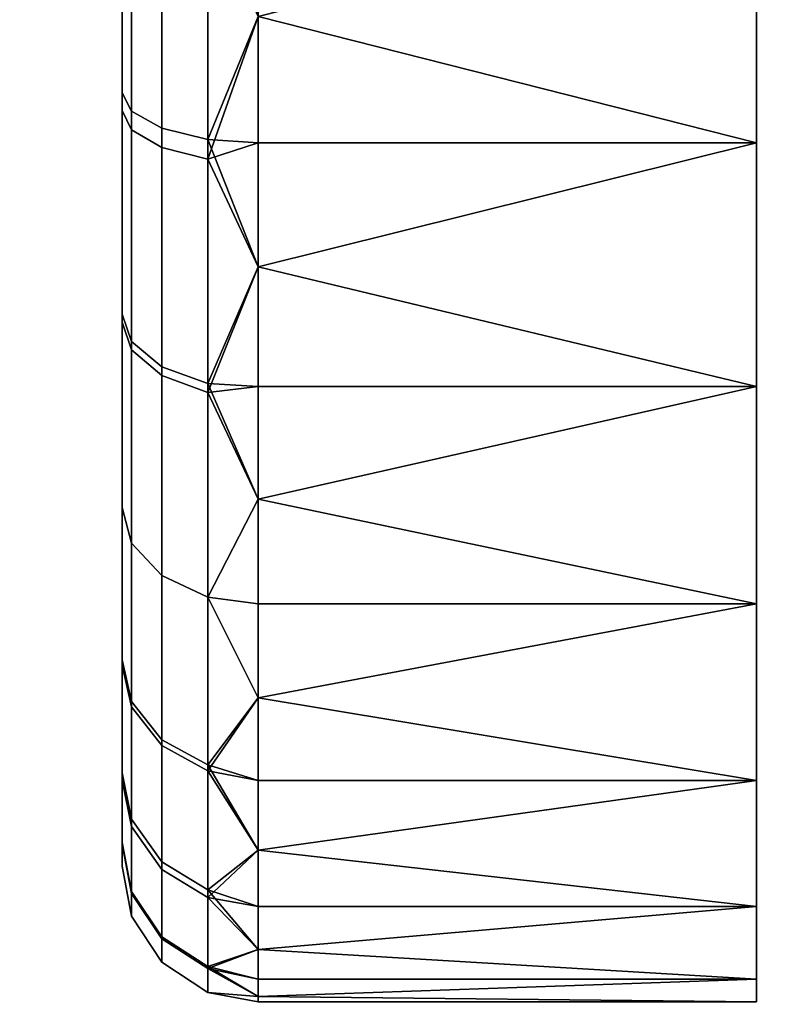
# Model space of a CAD drawing. Header units: millimetres. Extents: x -348 to 348, y -352 to 324.
# Tile 99 of 256: x -27 to -10, y -352 to -330. Entities that reach past the tile are written whole.
import ezdxf

# ---------------------------------------------------------------- set-up
doc = ezdxf.new("R2010")
doc.units = ezdxf.units.MM
doc.layers.add('RIM kolecka', color=250, linetype='Continuous')

msp = doc.modelspace()

# ---------------------------------------------------------------- meshes
at = {"layer": 'RIM kolecka'}
mesh = msp.add_polyface(dxfattribs=at)
corners = [(-25, -347.98, 24.733), (-25, -343.949, 15), (-25, -346.446, 19.667), (-25, -348.501, 30), (-25, -348.021, 35.059), (-25, -336.323, 7.433), (-25, -326.559, 3.478), (-25, -331.439, 4.895), (-25, -340.593, 10.907), (-25, -326.767, 56.48), (-25, -306.5, 7.551), (-25, -344.067, 44.823), (-25, -346.604, 39.939), (-25, -340.593, 49.092), (-25, -336.5, 52.449), (-25, -331.833, 54.946), (-25, -321.5, 57.001), (-25, -316.441, 56.521), (-25, -316.233, 3.519), (-25, -311.167, 5.054), (-25, -294.979, 24.941), (-25, -298.934, 15.177), (-25, -296.395, 20.061), (-25, -302.408, 10.907), (-25, -295.02, 35.267), (-25, -306.677, 52.567), (-25, -302.407, 49.093), (-25, -299.051, 45), (-25, -311.561, 55.104), (-25, -296.554, 40.333), (-298.359, -86.566, 57.001), (-298.359, -91.833, 56.48), (-298.359, -81.507, 56.521), (-298.359, -91.625, 3.478), (-298.359, -81.298, 3.519), (-298.359, -101.389, 7.433), (-298.359, -71.566, 7.551), (-298.359, -76.233, 5.054), (-298.359, -71.743, 52.567), (-298.359, -76.627, 55.104), (-298.359, -86.566, 3)]
mesh.append_faces([[corners[k] for k in face] for face in [(0, 1, 2, 2), (3, 4, 0, 0), (5, 1, 0, 0), (5, 6, 7, 7), (4, 5, 0, 0), (5, 8, 1, 1), (9, 10, 5, 5), (11, 4, 12, 12), (11, 13, 14, 14), (14, 4, 11, 11), (9, 14, 15, 15), (5, 4, 14, 14), (5, 14, 9, 9), (16, 17, 9, 9), (6, 5, 18, 18), (10, 18, 5, 5), (18, 10, 19, 19), (10, 9, 17, 17), (10, 20, 21, 21), (21, 20, 22, 22), (23, 10, 21, 21), (10, 24, 20, 20), (25, 26, 27, 27), (25, 17, 28, 28), (10, 17, 25, 25), (10, 25, 27, 27), (24, 27, 29, 29), (30, 31, 32, 32), (33, 34, 35, 35), (36, 35, 34, 34), (34, 37, 36, 36), (36, 32, 31, 31), (38, 39, 32, 32), (36, 38, 32, 32), (40, 34, 33, 33)]])
mesh = msp.add_polyface(dxfattribs=at)
corners = [(-9, -351.5, 28.334), (-9, -351.529, 30.473), (-9, -291.528, 28.713), (-9, -351.426, 32.606), (-9, -291.58, 32.196), (-9, -351.325, 26.202), (-9, -351.193, 34.728), (-9, -292.041, 35.673), (-9, -350.841, 36.822), (-9.928, -338.802, 61.392), (-10, -340, 63), (-9.298, -336.319, 63), (-9, -335.641, 60), (-9.404, -336.598, 60.605), (-9.721, -337.656, 61.082), (-10, -340, 63), (-9.657, -342.579, 63), (-9.298, -336.319, 63), (-22, -321.5, 60), (-22, -324.196, 59.879), (-11, -321.5, 60), (-11, -326.959, 59.499), (-22, -326.959, 59.499), (-22, -329.755, 58.842), (-11, -332.543, 57.894), (-22, -332.543, 57.894), (-22, -335.279, 56.649), (-11, -337.916, 55.11), (-22, -337.916, 55.11), (-11, -337.916, 4.89), (-22, -337.916, 4.89), (-22, -335.279, 3.351), (-11, -332.543, 2.106), (-22, -332.543, 2.106), (-22, -329.755, 1.158), (-11, -326.959, 0.501), (-22, -326.959, 0.501), (-22, -324.196, 0.121), (-11, -321.5), (-22, -321.5), (-23.104, -327.312, 59.216), (-23.104, -332.9, 57.523), (-23.104, -338.049, 54.768), (-22, -340.409, 53.291), (-23.104, -337.854, 5.102), (-23.104, -332.466, 2.302), (-23.104, -327.081, 0.738), (-23.104, -321.5, 0.211), (-23.104, -321.5, 59.79)]
mesh.append_faces([[corners[k] for k in face] for face in [(0, 1, 2, 2), (3, 4, 1, 1), (0, 2, 5, 5), (6, 7, 3, 3), (6, 8, 7, 7), (9, 10, 11, 11), (12, 13, 11, 11), (13, 14, 11, 11), (14, 9, 11, 11), (15, 16, 17, 17), (18, 19, 20, 20), (21, 20, 19, 19), (21, 19, 22, 22), (21, 22, 23, 24), (24, 25, 26, 27), (24, 23, 25, 25), (27, 26, 28, 28), (29, 30, 31, 32), (32, 33, 34, 35), (35, 36, 37, 38), (32, 31, 33, 33), (35, 34, 36, 36), (38, 37, 39, 39), (40, 22, 19, 19), (40, 23, 22, 22), (41, 26, 25, 25), (42, 28, 26, 26), (41, 25, 23, 23), (42, 43, 28, 28), (44, 31, 30, 30), (45, 34, 33, 33), (46, 36, 34, 34), (45, 33, 31, 31), (47, 39, 37, 37), (18, 48, 19, 19)]])
mesh = msp.add_polyface(dxfattribs=at)
corners = [(-9, -349.95, 40.959), (-9, -297.625, 48.166), (-9, -294.149, 42.327), (-9, -292.905, 39.073), (-9, -350.411, 38.9), (-9, -351.426, 32.606), (-9, -292.041, 35.673), (-9, -291.58, 32.196), (-9, -350.841, 36.822), (-9, -321.5, 60), (-9, -308.177, 56.879), (-9, -305.13, 55.14), (-9, -314.748, 59.23), (-9, -311.405, 58.251), (-9, -348.469, 47.082), (-9, -292.586, 22), (-9, -351.325, 26.202), (-9, -291.528, 28.713), (-22, -318.804, 0.121), (-11, -321.5), (-22, -321.5), (-22, -316.041, 0.501), (-11, -316.041, 0.501), (-22, -313.245, 1.158), (-11, -310.457, 2.106), (-22, -310.457, 2.106), (-22, -307.721, 3.351), (-11, -305.084, 4.89), (-22, -305.084, 4.89), (-22, -302.591, 6.709), (-11, -300.287, 8.787), (-11, -305.084, 55.11), (-22, -305.084, 55.11), (-22, -307.721, 56.649), (-11, -310.457, 57.894), (-22, -310.457, 57.894), (-22, -313.245, 58.842), (-11, -316.041, 59.499), (-11, -300.287, 51.213), (-22, -302.591, 53.291), (-22, -318.804, 59.879), (-22, -321.5, 60), (-11, -321.5, 60), (-22, -300.287, 8.787), (-22, -316.041, 59.499), (-22, -300.287, 51.213), (-23.104, -300.435, 8.935), (-22, -298.209, 11.091), (-23.104, -304.95, 5.232), (-23.104, -300.435, 51.065), (-23.104, -305.146, 54.898), (-23.104, -310.534, 57.698), (-23.104, -315.918, 59.261)]
mesh.append_faces([[corners[k] for k in face] for face in [(0, 1, 2, 2), (3, 4, 2, 2), (5, 6, 7, 7), (6, 8, 3, 3), (9, 10, 11, 11), (12, 13, 9, 9), (10, 9, 13, 13), (14, 9, 11, 11), (15, 16, 17, 17), (18, 19, 20, 20), (19, 18, 21, 22), (22, 21, 23, 24), (24, 25, 26, 27), (27, 28, 29, 29), (27, 26, 28, 28), (25, 24, 23, 23), (30, 27, 29, 29), (31, 32, 33, 34), (34, 35, 36, 37), (38, 39, 32, 31), (37, 40, 41, 42), (30, 29, 43, 43), (37, 44, 40, 40), (44, 37, 36, 36), (35, 34, 33, 33), (39, 38, 45, 45), (46, 43, 29, 29), (46, 47, 43, 43), (48, 28, 26, 26), (49, 39, 45, 45), (50, 32, 39, 39), (51, 35, 33, 33), (51, 36, 35, 35), (50, 33, 32, 32), (52, 40, 44, 44)]])
mesh = msp.add_polyface(dxfattribs=at)
corners = [(-25, -321.5, 57.001), (-24.789, -321.5, 58.105), (-24.789, -316.234, 57.606), (-25, -316.441, 56.521), (-24.121, -327.181, 58.561), (-23.104, -327.312, 59.216), (-23.104, -321.5, 59.79), (-24.121, -321.5, 59.122), (-24.789, -326.983, 57.563), (-25, -326.767, 56.48), (-24.121, -332.645, 56.906), (-23.104, -332.9, 57.523), (-24.789, -332.255, 55.966), (-25, -331.833, 54.946), (-24.121, -337.678, 54.213), (-23.104, -338.049, 54.768), (-24.789, -337.113, 53.367), (-25, -336.5, 52.449), (-24.789, -341.373, 49.873), (-24.121, -342.093, 50.593), (-25, -340.593, 49.092), (-24.121, -337.488, 5.66), (-23.104, -337.854, 5.102), (-23.104, -342.565, 8.935), (-24.121, -342.093, 9.407), (-24.789, -336.929, 6.51), (-24.789, -341.373, 10.127), (-25, -336.323, 7.433), (-25, -340.593, 10.907), (-24.121, -332.22, 2.923), (-23.104, -332.466, 2.302), (-24.789, -331.845, 3.869), (-25, -331.439, 4.895), (-24.121, -326.956, 1.395), (-23.104, -327.081, 0.738), (-24.789, -326.766, 2.394), (-25, -326.559, 3.478), (-24.121, -321.5, 0.879), (-23.104, -321.5, 0.211), (-24.789, -321.5, 1.896), (-25, -321.5, 3), (-22, -318.804, 0.121), (-22, -321.5), (-23.104, -315.688, 0.783), (-22, -321.5, 60), (-22, -318.804, 59.879), (-22, -324.196, 59.879), (-22, -329.755, 58.842), (-23.104, -342.565, 51.065), (-22, -340.409, 53.291), (-22, -335.279, 56.649), (-22, -335.279, 3.351), (-22, -324.196, 0.121), (-22, -326.959, 0.501), (-22, -329.755, 1.158), (-25, -316.233, 3.519)]
mesh.append_faces([[corners[k] for k in face] for face in [(0, 1, 2, 3), (4, 5, 6, 7), (8, 4, 7, 1), (9, 8, 1, 0), (10, 11, 5, 4), (12, 10, 4, 8), (13, 12, 8, 9), (14, 15, 11, 10), (16, 14, 10, 12), (17, 16, 12, 13), (18, 19, 14, 16), (20, 18, 16, 17), (21, 22, 23, 24), (25, 21, 24, 26), (27, 25, 26, 28), (29, 30, 22, 21), (31, 29, 21, 25), (32, 31, 25, 27), (33, 34, 30, 29), (35, 33, 29, 31), (36, 35, 31, 32), (37, 38, 34, 33), (39, 37, 33, 35), (40, 39, 35, 36), (38, 41, 42, 42), (43, 41, 38, 38), (44, 45, 6, 6), (5, 46, 6, 6), (11, 47, 5, 5), (48, 49, 15, 15), (11, 15, 50, 50), (30, 51, 22, 22), (38, 52, 53, 34), (54, 30, 34, 34), (40, 36, 55, 55)]])
mesh = msp.add_polyface(dxfattribs=at)
corners = [(-9, -321.5, 60), (-9, -348.469, 47.082), (-9, -347.958, 49.098), (-9, -347.441, 51.113), (-9, -346.923, 53.11), (-9, -335.641, 60), (-9, -346.402, 55.106), (-9, -345.886, 57.086), (-9, -345.371, 59.066), (-9, -345.13, 60), (-9.404, -336.598, 60.605), (-9, -335.641, 60), (-9.375, -344.165, 60.563), (-9.721, -337.656, 61.082), (-9.681, -343.124, 61.021), (-9, -345.13, 60), (-9.898, -342.01, 61.347), (-10, -340.844, 61.5), (-9.928, -338.802, 61.392), (-10, -340, 61.5), (-10, -340, 63), (-10, -340, 61.5), (-10, -340.844, 61.5), (-8.47, -351.361, 26.181), (-9, -351.325, 26.202), (-9, -350.993, 24.086), (-9, -350.509, 22), (-8.338, -350.566, 22), (-8.602, -351.552, 30.439), (-9, -351.529, 30.473), (-9, -351.5, 28.334), (-9, -351.426, 32.606), (-9, -349.95, 40.959), (-9, -350.411, 38.9), (-8.865, -350.453, 38.878), (-9, -350.841, 36.822), (-8.064, -348.407, 50.995), (-9, -347.441, 51.113), (-9, -347.958, 49.098), (-9.657, -342.579, 63), (-9.681, -343.124, 61.021), (-9.375, -344.165, 60.563), (-9.898, -342.01, 61.347), (-9, -346.923, 53.11), (-8.263, -347.375, 55.034), (-9, -346.402, 55.106), (-8.66, -345, 63), (-9, -345.13, 60), (-9.928, -338.802, 61.392), (-11, -349.394, 18.957), (-22, -349.394, 18.957), (-22, -348.149, 16.221), (-11, -346.61, 13.584), (-22, -346.61, 13.584), (-22, -344.791, 11.091), (-11, -342.713, 8.787), (-22, -342.713, 8.787), (-22, -340.409, 6.709), (-11, -337.916, 4.89), (-11, -350.999, 24.541), (-22, -350.999, 24.541), (-22, -350.342, 21.745)]
mesh.append_faces([[corners[k] for k in face] for face in [(0, 1, 2, 2), (3, 4, 5, 5), (6, 5, 4, 4), (5, 7, 8, 8), (8, 9, 5, 5), (7, 5, 6, 6), (10, 11, 12, 12), (13, 10, 14, 14), (15, 12, 11, 11), (14, 10, 12, 12), (14, 16, 13, 13), (16, 17, 18, 18), (19, 18, 17, 17), (13, 16, 18, 18), (20, 21, 22, 22), (23, 24, 25, 25), (26, 27, 25, 25), (28, 29, 30, 30), (28, 31, 29, 29), (32, 33, 34, 34), (35, 34, 33, 33), (36, 37, 38, 38), (39, 40, 41, 41), (39, 42, 40, 40), (43, 44, 45, 45), (20, 22, 42, 42), (20, 42, 39, 39), (39, 41, 46, 46), (41, 47, 46, 46), (36, 43, 37, 37), (20, 48, 21, 21), (49, 50, 51, 52), (52, 53, 54, 55), (55, 56, 57, 58), (59, 60, 61, 49)]])
mesh = msp.add_polyface(dxfattribs=at)
corners = [(-24.121, -342.093, 50.593), (-23.104, -342.565, 51.065), (-23.104, -338.049, 54.768), (-24.121, -337.678, 54.213), (-24.121, -345.84, 45.988), (-23.104, -346.398, 46.354), (-24.789, -344.99, 45.429), (-24.789, -341.373, 49.873), (-25, -344.067, 44.823), (-25, -340.593, 49.092), (-24.121, -348.577, 40.72), (-23.104, -349.198, 40.966), (-24.789, -347.631, 40.345), (-25, -346.604, 39.939), (-24.121, -350.105, 35.456), (-23.104, -350.761, 35.582), (-24.789, -349.106, 35.266), (-25, -348.021, 35.059), (-24.121, -350.622, 30), (-23.104, -351.29, 30), (-24.789, -349.605, 30), (-25, -348.501, 30), (-24.121, -350.061, 24.319), (-23.104, -350.716, 24.188), (-24.789, -349.063, 24.517), (-25, -347.98, 24.733), (-24.121, -348.406, 18.855), (-23.104, -349.023, 18.6), (-24.789, -347.466, 19.245), (-25, -346.446, 19.667), (-24.121, -345.713, 13.822), (-23.104, -346.268, 13.451), (-24.789, -344.867, 14.387), (-25, -343.949, 15), (-24.121, -342.093, 9.407), (-23.104, -342.565, 8.935), (-24.789, -341.373, 10.127), (-25, -340.593, 10.907), (-22, -344.791, 48.909), (-22, -350.342, 38.255), (-22, -351.379, 32.696), (-22, -350.342, 21.745), (-22, -348.149, 16.221), (-22, -351.379, 27.304), (-22, -348.149, 43.779), (-23.104, -337.854, 5.102), (-22, -340.409, 6.709), (-22, -342.713, 8.787), (-22, -344.791, 11.091)]
mesh.append_faces([[corners[k] for k in face] for face in [(0, 1, 2, 3), (4, 5, 1, 0), (6, 4, 0, 7), (8, 6, 7, 9), (10, 11, 5, 4), (12, 10, 4, 6), (13, 12, 6, 8), (14, 15, 11, 10), (16, 14, 10, 12), (17, 16, 12, 13), (18, 19, 15, 14), (20, 18, 14, 16), (21, 20, 16, 17), (22, 23, 19, 18), (24, 22, 18, 20), (25, 24, 20, 21), (26, 27, 23, 22), (28, 26, 22, 24), (29, 28, 24, 25), (30, 31, 27, 26), (32, 30, 26, 28), (33, 32, 28, 29), (34, 35, 31, 30), (36, 34, 30, 32), (37, 36, 32, 33), (5, 38, 1, 1), (15, 39, 11, 11), (19, 40, 15, 15), (27, 41, 23, 23), (31, 42, 27, 27), (19, 23, 43, 43), (5, 11, 44, 44), (45, 46, 47, 35), (48, 31, 35, 35)]])
mesh = msp.add_polyface(dxfattribs=at)
corners = [(-11, -337.916, 55.11), (-22, -337.916, 55.11), (-22, -340.409, 53.291), (-11, -342.713, 51.213), (-22, -342.713, 51.213), (-22, -344.791, 48.909), (-11, -346.61, 46.416), (-22, -346.61, 46.416), (-22, -348.149, 43.779), (-11, -349.394, 41.043), (-11, -350.999, 35.459), (-22, -350.999, 35.459), (-22, -351.379, 32.696), (-11, -351.5, 30), (-22, -351.5, 30), (-22, -351.379, 27.304), (-11, -350.999, 24.541), (-22, -349.394, 41.043), (-22, -350.342, 38.255), (-22, -350.999, 24.541), (-11, -346.61, 13.584), (-22, -348.149, 16.221), (-22, -346.61, 13.584), (-11, -342.713, 8.787), (-22, -344.791, 11.091), (-22, -342.713, 8.787), (-22, -337.916, 4.89), (-11, -337.916, 4.89), (-22, -340.409, 6.709), (-22, -349.394, 18.957), (-11, -349.394, 18.957), (-22, -350.342, 21.745), (-23.104, -342.565, 51.065), (-23.104, -346.398, 46.354), (-23.104, -349.198, 40.966), (-23.104, -350.761, 35.582), (-23.104, -351.29, 30), (-23.104, -350.716, 24.188), (-23.104, -349.023, 18.6), (-23.104, -346.268, 13.451), (-23.104, -342.565, 8.935), (-23.104, -337.854, 5.102)]
mesh.append_faces([[corners[k] for k in face] for face in [(0, 1, 2, 3), (4, 3, 2, 2), (3, 4, 5, 6), (6, 7, 8, 9), (10, 11, 12, 13), (13, 14, 15, 16), (9, 17, 18, 10), (6, 5, 7, 7), (9, 8, 17, 17), (13, 12, 14, 14), (16, 15, 19, 19), (11, 10, 18, 18), (20, 21, 22, 22), (23, 24, 25, 25), (26, 27, 28, 28), (29, 30, 31, 31), (32, 4, 2, 2), (32, 5, 4, 4), (33, 8, 7, 7), (34, 17, 8, 8), (33, 7, 5, 5), (35, 11, 18, 18), (35, 12, 11, 11), (36, 15, 14, 14), (37, 19, 15, 15), (36, 14, 12, 12), (38, 29, 31, 31), (38, 21, 29, 29), (39, 24, 22, 22), (40, 25, 24, 24), (39, 22, 21, 21), (37, 31, 19, 19), (34, 18, 17, 17), (41, 26, 28, 28)]])

doc.saveas('drawing.dxf')
